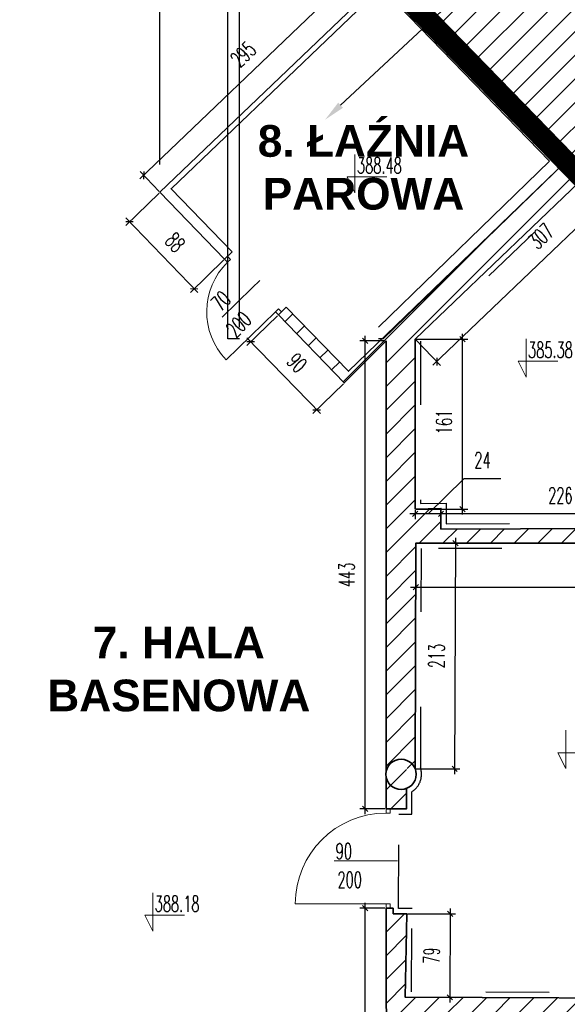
# Model space of a CAD drawing. Header units: millimetres. Extents: x 19887 to 192597, y -14203 to 39042.
# Tile 254 of 256: x 81219 to 81738, y -7827 to -6896. Entities that reach past the tile are written whole.
import ezdxf
from ezdxf import colors
from ezdxf.entities.mleader import LeaderData, LeaderLine
from ezdxf.math import Vec2, Vec3

# ---------------------------------------------------------------- set-up
doc = ezdxf.new("R2010")
doc.units = ezdxf.units.MM
doc.linetypes.add('ACAD_ISO03W100', pattern=[30, 12, -18])
doc.linetypes.add('DASHED2', pattern=[9.525, 6.35, -3.175])
doc.layers.get('Defpoints').update_dxf_attribs({"color": 4})
for name, color, linetype in [('A_DBA-RAMKI', 6, 'Continuous'), ('Sufit podwieszany', 252, 'Continuous'), ('Wymiarowanie', 3, 'Continuous'), ('Wypełnienie', 252, 'Continuous')]:
    doc.layers.add(name, color=color, linetype=linetype)
for name, color, linetype, lineweight in [('Basen_rzut_poziom_1_obrys', 252, 'Continuous', 35), ('Drzwi', 2, 'Continuous', 5), ('koty wysokościowe', 252, 'Continuous', 0), ('Schody', 252, 'Continuous', 5), ('Ściany', 7, 'Continuous', 25)]:
    doc.layers.add(name, color=color, linetype=linetype, lineweight=lineweight)
doc.styles.add('ARIAL', font='arial.ttf')
doc.styles.add('ROMANS', font='romans.shx', dxfattribs={"width": 0.6})
doc.styles.get("Standard").update_dxf_attribs({"font": 'arial.ttf'})
doc.dimstyles.new('000001FB70622F18', dxfattribs={"dimtxt": 20, "dimasz": 5, "dimexe": 5, "dimexo": 1, "dimgap": 20, "dimtad": 1, "dimtoh": 1, "dimdec": 0, "dimtxsty": 'Standard', "dimblk": 'OBLIQUE', "dimcen": 0, "dimdle": 5, "dimclrd": 252, "dimclre": 252, "dimclrt": 252, "dimadec": 0, "dimazin": 0, "dimtfac": 1, "dimtdec": 0, "dimtmove": 0, "dimatfit": 3, "dimldrblk": 'OBLIQUE', "dimfxl": 150, "dimfxlon": 1, "dimlwd": 25, "dimlwe": 25, "dimarcsym": 1})
pattern_1 = [(45, (3252.028, -2175.285), (-11.22532, 11.22532), [])]

# ---------------------------------------------------------------- blocks, each defined once
blk = doc.blocks.new('_Oblique')
at = {"color": 0, "linetype": 'ByBlock', "lineweight": -2}
blk.add_line((-0.5, -0.5), (0.5, 0.5), dxfattribs=at)
blk = doc.blocks.new('*D644')
at = {"layer": 'Defpoints', "color": 0}
for p in [(2866.84, -2122.31), (2647.37, -2173.22), (2866.84, -2298.76)]:
    blk.add_point(p, dxfattribs=at)
at = {"layer": 'Wymiarowanie', "color": 252, "linetype": 'Continuous', "lineweight": 25}
for p, q in [((2642.37, -2122.31), (2871.84, -2122.31)), ((2647.37, -2172.22), (2647.37, -2117.31)), ((2866.84, -2272.31), (2866.84, -2117.31))]:
    blk.add_line(p, q, dxfattribs=at)
at = {"layer": 'Wymiarowanie', "color": 252, "linetype": 'ByBlock', "lineweight": 25, "xscale": 5, "yscale": 5, "zscale": 5, "rotation": 180}
blk.add_blockref('_Oblique', (2647.37, -2122.31), dxfattribs=at)
at = {"layer": 'Wymiarowanie', "color": 252, "linetype": 'ByBlock', "lineweight": 25, "xscale": 5, "yscale": 5, "zscale": 5}
blk.add_blockref('_Oblique', (2866.84, -2122.31), dxfattribs=at)
at = {"layer": 'Wymiarowanie', "color": 252, "insert": (2757.11, -2104.81), "char_height": 15, "attachment_point": 5, "style": 'ROMANS'}
blk.add_mtext('219', dxfattribs=at)
blk = doc.blocks.new('*D610')
at = {"layer": 'Defpoints', "color": 0}
for p in [(3109.23, -2630.8), (3485.48, -2630.8), (3485.48, -2672.59)]:
    blk.add_point(p, dxfattribs=at)
at = {"layer": 'Wymiarowanie', "color": 252, "linetype": 'Continuous', "lineweight": 25}
for p, q in [((3109.23, -2631.8), (3109.23, -2677.59)), ((3485.48, -2631.8), (3485.48, -2677.59)), ((3104.23, -2672.59), (3490.48, -2672.59))]:
    blk.add_line(p, q, dxfattribs=at)
at = {"layer": 'Wymiarowanie', "color": 252, "linetype": 'ByBlock', "lineweight": 25, "xscale": 5, "yscale": 5, "zscale": 5, "rotation": 180}
blk.add_blockref('_Oblique', (3109.23, -2672.59), dxfattribs=at)
at = {"layer": 'Wymiarowanie', "color": 252, "linetype": 'ByBlock', "lineweight": 25, "xscale": 5, "yscale": 5, "zscale": 5}
blk.add_blockref('_Oblique', (3485.48, -2672.59), dxfattribs=at)
at = {"layer": 'Wymiarowanie', "color": 252, "insert": (3297.36, -2655.09), "char_height": 15, "attachment_point": 5, "style": 'ROMANS'}
blk.add_mtext('376', dxfattribs=at)
blk = doc.blocks.new('*D632')
at = {"layer": 'Defpoints', "color": 0}
for p in [(3132.98, -2603.19), (3132.98, -2617.54), (3359.14, -2616.77)]:
    blk.add_point(p, dxfattribs=at)
at = {"layer": 'Wymiarowanie', "color": 252, "linetype": 'Continuous', "lineweight": 25}
for p, q in [((3132.98, -2616.54), (3132.98, -2598.19)), ((3359.14, -2615.77), (3359.14, -2598.19)), ((3364.14, -2603.19), (3127.98, -2603.19))]:
    blk.add_line(p, q, dxfattribs=at)
at = {"layer": 'Wymiarowanie', "color": 252, "linetype": 'ByBlock', "lineweight": 25, "xscale": 5, "yscale": 5, "zscale": 5, "rotation": 180}
blk.add_blockref('_Oblique', (3132.98, -2603.19), dxfattribs=at)
at = {"layer": 'Wymiarowanie', "color": 252, "linetype": 'ByBlock', "lineweight": 25, "xscale": 5, "yscale": 5, "zscale": 5}
blk.add_blockref('_Oblique', (3359.14, -2603.19), dxfattribs=at)
at = {"layer": 'Wymiarowanie', "color": 252, "insert": (3246.06, -2585.69), "char_height": 15, "attachment_point": 5, "style": 'ROMANS'}
blk.add_mtext('226', dxfattribs=at)
blk = doc.blocks.new('*D646')
at = {"layer": 'Defpoints', "color": 0}
for p in [(3108.58, -2598.54), (3108.58, -2603.19), (3132.98, -2617.54)]:
    blk.add_point(p, dxfattribs=at)
at = {"layer": 'Wymiarowanie', "color": 252, "linetype": 'Continuous', "lineweight": 25}
for p, q in [((3154.75, -2569.83), (3120.78, -2603.19)), ((3189.75, -2569.83), (3154.75, -2569.83)), ((3108.58, -2599.54), (3108.58, -2608.19)), ((3132.98, -2616.54), (3132.98, -2598.19)), ((3137.98, -2603.19), (3103.58, -2603.19))]:
    blk.add_line(p, q, dxfattribs=at)
at = {"layer": 'Wymiarowanie', "color": 252, "linetype": 'ByBlock', "lineweight": 25, "xscale": 5, "yscale": 5, "zscale": 5, "rotation": 180}
blk.add_blockref('_Oblique', (3108.58, -2603.19), dxfattribs=at)
at = {"layer": 'Wymiarowanie', "color": 252, "linetype": 'ByBlock', "lineweight": 25, "xscale": 5, "yscale": 5, "zscale": 5}
blk.add_blockref('_Oblique', (3132.98, -2603.19), dxfattribs=at)
at = {"layer": 'Wymiarowanie', "color": 252, "insert": (3172.25, -2552.33), "char_height": 15, "attachment_point": 5, "style": 'ROMANS'}
blk.add_mtext('24', dxfattribs=at)
blk = doc.blocks.new('*D642')
at = {"layer": 'Defpoints', "color": 0}
for p in [(3108.58, -2437.65), (3153.41, -2437.65), (3108.58, -2598.54)]:
    blk.add_point(p, dxfattribs=at)
at = {"layer": 'Wymiarowanie', "color": 252, "linetype": 'Continuous', "lineweight": 25}
for p, q in [((3109.58, -2437.65), (3158.41, -2437.65)), ((3153.41, -2603.54), (3153.41, -2432.65)), ((3109.58, -2598.54), (3158.41, -2598.54))]:
    blk.add_line(p, q, dxfattribs=at)
at = {"layer": 'Wymiarowanie', "color": 252, "linetype": 'ByBlock', "lineweight": 25, "xscale": 5, "yscale": 5, "zscale": 5}
for p, rotation in [((3153.41, -2437.65), 90), ((3153.41, -2598.54), 270)]:
    blk.add_blockref('_Oblique', p, dxfattribs=dict(at, rotation=rotation))
at = {"layer": 'Wymiarowanie', "color": 252, "insert": (3135.91, -2516.11), "char_height": 15, "attachment_point": 5, "rotation": 90, "style": 'ROMANS'}
blk.add_mtext('161', dxfattribs=at)
blk = doc.blocks.new('*D658')
at = {"layer": 'Defpoints', "color": 0}
for p in [(3330.22, -2225.69), (3350.64, -2247.05), (3108.58, -2437.65)]:
    blk.add_point(p, dxfattribs=at)
at = {"layer": 'Wymiarowanie', "color": 252, "linetype": 'Continuous', "lineweight": 25}
for p, q in [((3330.91, -2226.42), (3354.09, -2250.66)), ((3125.39, -2462.46), (3354.25, -2243.59)), ((3109.27, -2438.38), (3132.46, -2462.62))]:
    blk.add_line(p, q, dxfattribs=at)
at = {"layer": 'Wymiarowanie', "color": 252, "linetype": 'ByBlock', "lineweight": 25, "xscale": 5, "yscale": 5, "zscale": 5}
for p, rotation in [((3350.64, -2247.05), 43.72184012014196), ((3129, -2459.01), 223.7218401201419)]:
    blk.add_blockref('_Oblique', p, dxfattribs=dict(at, rotation=rotation))
at = {"layer": 'Wymiarowanie', "color": 252, "insert": (3227.72, -2340.38), "char_height": 15, "attachment_point": 5, "rotation": 43.72184, "style": 'ROMANS'}
blk.add_mtext('307', dxfattribs=at)
blk = doc.blocks.new('*D665')
at = {"layer": 'Defpoints', "color": 0}
for p in [(3109.23, -2630.8), (3108.52, -2844.26), (3145.96, -2844.38)]:
    blk.add_point(p, dxfattribs=at)
at = {"layer": 'Wymiarowanie', "color": 252, "linetype": 'Continuous', "lineweight": 25}
for p, q in [((3146.69, -2625.93), (3145.94, -2849.38)), ((3110.23, -2630.81), (3151.67, -2630.94)), ((3109.52, -2844.26), (3150.96, -2844.4))]:
    blk.add_line(p, q, dxfattribs=at)
at = {"layer": 'Wymiarowanie', "color": 252, "linetype": 'ByBlock', "lineweight": 25, "xscale": 5, "yscale": 5, "zscale": 5}
for p, rotation in [((3146.67, -2630.93), 89.80982364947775), ((3145.96, -2844.38), 269.8098236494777)]:
    blk.add_blockref('_Oblique', p, dxfattribs=dict(at, rotation=rotation))
at = {"layer": 'Wymiarowanie', "color": 252, "insert": (3128.81, -2737.6), "char_height": 15, "attachment_point": 5, "rotation": 89.80982, "style": 'ROMANS'}
blk.add_mtext('213', dxfattribs=at)
blk = doc.blocks.new('*D667')
at = {"layer": 'Defpoints', "color": 0}
for p in [(3100.57, -2981.54), (3100.2, -3060.49), (3141.39, -3060.68)]:
    blk.add_point(p, dxfattribs=at)
at = {"layer": 'Wymiarowanie', "color": 252, "linetype": 'Continuous', "lineweight": 25}
for p, q in [((3101.57, -2981.54), (3146.76, -2981.75)), ((3141.78, -2976.73), (3141.37, -3065.68)), ((3101.2, -3060.49), (3146.39, -3060.7))]:
    blk.add_line(p, q, dxfattribs=at)
at = {"layer": 'Wymiarowanie', "color": 252, "linetype": 'ByBlock', "lineweight": 25, "xscale": 5, "yscale": 5, "zscale": 5}
for p, rotation in [((3141.76, -2981.73), 89.73466282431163), ((3141.39, -3060.68), 269.7346628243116)]:
    blk.add_blockref('_Oblique', p, dxfattribs=dict(at, rotation=rotation))
at = {"layer": 'Wymiarowanie', "color": 252, "insert": (3124.08, -3021.12), "char_height": 15, "attachment_point": 5, "rotation": 89.73466, "style": 'ROMANS'}
blk.add_mtext('79', dxfattribs=at)
blk = doc.blocks.new('*D671')
at = {"layer": 'Defpoints', "color": 0}
for p in [(3061.13, -2976.32), (3080.96, -2976.28), (3082.17, -3686.2)]:
    blk.add_point(p, dxfattribs=at)
at = {"layer": 'Wymiarowanie', "color": 252, "linetype": 'Continuous', "lineweight": 25}
for p, q in [((3062.34, -3691.24), (3061.12, -2971.32)), ((3079.96, -2976.28), (3056.13, -2976.32)), ((3081.17, -3686.21), (3057.33, -3686.25))]:
    blk.add_line(p, q, dxfattribs=at)
at = {"layer": 'Wymiarowanie', "color": 252, "linetype": 'ByBlock', "lineweight": 25, "xscale": 5, "yscale": 5, "zscale": 5}
for p, rotation in [((3061.13, -2976.32), 90.09745563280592), ((3062.33, -3686.24), 270.0974556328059)]:
    blk.add_blockref('_Oblique', p, dxfattribs=dict(at, rotation=rotation))
at = {"layer": 'Wymiarowanie', "color": 252, "insert": (3079.23, -3331.25), "char_height": 15, "attachment_point": 5, "rotation": 270.09746, "style": 'ROMANS'}
blk.add_mtext('710', dxfattribs=at)
blk = doc.blocks.new('*D660')
at = {"layer": 'Defpoints', "color": 0}
for p in [(3061.13, -2439.46), (3080.96, -2439.46), (3080.96, -2882.33)]:
    blk.add_point(p, dxfattribs=at)
at = {"layer": 'Wymiarowanie', "color": 252, "linetype": 'Continuous', "lineweight": 25}
for p, q in [((3079.96, -2439.46), (3056.13, -2439.46)), ((3061.13, -2887.33), (3061.13, -2434.46)), ((3079.96, -2882.33), (3056.13, -2882.33))]:
    blk.add_line(p, q, dxfattribs=at)
at = {"layer": 'Wymiarowanie', "color": 252, "linetype": 'ByBlock', "lineweight": 25, "xscale": 5, "yscale": 5, "zscale": 5}
for p, rotation in [((3061.13, -2439.46), 90), ((3061.13, -2882.33), 270)]:
    blk.add_blockref('_Oblique', p, dxfattribs=dict(at, rotation=rotation))
at = {"layer": 'Wymiarowanie', "color": 252, "insert": (3043.63, -2660.89), "char_height": 15, "attachment_point": 5, "rotation": 90, "style": 'ROMANS'}
blk.add_mtext('443', dxfattribs=at)
blk = doc.blocks.new('*D661')
at = {"layer": 'Defpoints', "color": 0}
for p in [(2978.85, -2414.89), (2952.78, -2440.23), (3041.35, -2479.21)]:
    blk.add_point(p, dxfattribs=at)
at = {"layer": 'Wymiarowanie', "color": 252, "linetype": 'Continuous', "lineweight": 25}
for p, q in [((2978.13, -2415.59), (2949.19, -2443.71)), ((3018.77, -2508.13), (2949.29, -2436.64)), ((3040.64, -2479.91), (3011.7, -2508.03))]:
    blk.add_line(p, q, dxfattribs=at)
at = {"layer": 'Wymiarowanie', "color": 252, "linetype": 'ByBlock', "lineweight": 25, "xscale": 5, "yscale": 5, "zscale": 5}
for p, rotation in [((2952.78, -2440.23), 134.1813808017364), ((3015.28, -2504.55), 314.1813808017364)]:
    blk.add_blockref('_Oblique', p, dxfattribs=dict(at, rotation=rotation))
at = {"layer": 'Wymiarowanie', "color": 252, "insert": (2996.58, -2460.19), "char_height": 15, "attachment_point": 5, "rotation": 314.18138, "style": 'ROMANS'}
blk.add_mtext('90', dxfattribs=at)
blk = doc.blocks.new('*D673')
at = {"layer": 'Defpoints', "color": 0}
for p in [(2866.84, -2298.76), (2838.04, -2326.61), (2928.11, -2362.12)]:
    blk.add_point(p, dxfattribs=at)
at = {"layer": 'Wymiarowanie', "color": 252, "linetype": 'Continuous', "lineweight": 25}
for p, q in [((2866.12, -2299.46), (2834.45, -2330.09)), ((2902.79, -2393.56), (2834.57, -2323.02)), ((2927.39, -2362.81), (2895.72, -2393.44))]:
    blk.add_line(p, q, dxfattribs=at)
at = {"layer": 'Wymiarowanie', "color": 252, "linetype": 'ByBlock', "lineweight": 25, "xscale": 5, "yscale": 5, "zscale": 5}
for p, rotation in [((2838.04, -2326.61), 134.0418661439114), ((2899.31, -2389.97), 314.0418661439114)]:
    blk.add_blockref('_Oblique', p, dxfattribs=dict(at, rotation=rotation))
at = {"layer": 'Wymiarowanie', "color": 252, "insert": (2881.26, -2346.12), "char_height": 15, "attachment_point": 5, "rotation": 314.04187, "style": 'ROMANS'}
blk.add_mtext('88', dxfattribs=at)
blk = doc.blocks.new('*D672')
at = {"layer": 'Defpoints', "color": 0}
for p in [(3064.38, -2078.9), (3079.77, -2094.98), (2866.84, -2298.76)]:
    blk.add_point(p, dxfattribs=at)
at = {"layer": 'Wymiarowanie', "color": 252, "linetype": 'Continuous', "lineweight": 25}
for p, q in [((2847.84, -2286.14), (3068, -2075.44)), ((3079.08, -2094.26), (3060.93, -2075.29)), ((2866.15, -2298.04), (2847.99, -2279.07))]:
    blk.add_line(p, q, dxfattribs=at)
at = {"layer": 'Wymiarowanie', "color": 252, "linetype": 'ByBlock', "lineweight": 25, "xscale": 5, "yscale": 5, "zscale": 5}
for p, rotation in [((3064.38, -2078.9), 43.74194515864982), ((2851.45, -2282.68), 223.7419451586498)]:
    blk.add_blockref('_Oblique', p, dxfattribs=dict(at, rotation=rotation))
at = {"layer": 'Wymiarowanie', "color": 252, "insert": (2945.82, -2168.15), "char_height": 15, "attachment_point": 5, "rotation": 43.74195, "style": 'ROMANS'}
blk.add_mtext('295', dxfattribs=at)
blk = doc.blocks.new('G$CF5E15B28')
at = {"layer": 'Wypełnienie'}
h = blk.add_hatch(dxfattribs=at)
h.set_pattern_fill('ANSI31', color=253, scale=5, angle=90)
h.set_pattern_definition(pattern_1)
h.paths.add_polyline_path([(3330.22, -2225.69), (3342.26, -2238.54), (3359.13, -2222.48), (3385.09, -2193.98), (3242.56, -2062.55), (3128.45, -1959.07), (3087.45, -1920.6), (3059.18, -1953.55), (3178.57, -2057.63), (3113.38, -2126.71), (3251.49, -2269.27), (3166.23, -2351.47), (3045.28, -2468.12), (2986.41, -2407.54), (2978.85, -2414.89), (3041.35, -2479.21), (3080.96, -2439.46), (3080.96, -2882.33), (3100.34, -2882.33), (3100.34, -2844.23), (3108.51, -2844.23), (3109.23, -2630.8), (3485.48, -2630.8), (3485.48, -2607.95), (3469.37, -2607.95), (3469.37, -2616.75), (3372.28, -2616.75), (3372.28, -2514.02), (3378.09, -2514.02), (3378.09, -2499.25), (3355.93, -2499.25), (3357.53, -2558.01), (3359.28, -2616.77), (3132.98, -2617.54), (3132.98, -2598), (3108.58, -2598.54), (3108.58, -2437.65)])
h = blk.add_hatch(dxfattribs=at)
h.set_pattern_fill('ANSI31', color=253, scale=5, angle=90)
h.set_pattern_definition(pattern_1)
h.paths.add_polyline_path([(3578.23, -4396.67), (3543.23, -4397.09), (3539.56, -4291.27), (3541.88, -4206.88), (3527.42, -4206.75), (3528.25, -4396.96), (3232.09, -4395.8), (3232.32, -4313.58), (3217.85, -4313.55), (3217.52, -4395.93), (3211.15, -4395.93), (3211.15, -4415.44), (3207.56, -4415.44), (3207.56, -4424.63), (3581.09, -4425.12), (3581.09, -4415.71), (3578.23, -4415.71)])
h.paths.add_polyline_path([(3755.74, -3308.78), (3486.81, -3309.09), (3488.31, -3076.48), (3530.12, -3077.03), (3529.84, -3061.07), (3404.67, -3062.06), (3406.92, -2818.27), (3390.85, -2818.27), (3390.51, -3061.83), (3098.96, -3060.48), (3100.57, -2981.54), (3087.74, -2981.54), (3087.74, -2976.28), (3080.96, -2976.28), (3082.84, -3546.23), (3092.74, -3546.23), (3092.73, -3546.27), (3099.02, -3546.27), (3099.03, -3494.67), (3138.22, -3494.67), (3138.22, -3483.22), (3134.86, -3483.22), (3134.86, -3480.28), (3095.73, -3481.41), (3099.77, -3076.57), (3465.46, -3072.29), (3470.12, -3478.5), (3234.09, -3479.83), (3234.09, -3492.44), (3512.85, -3494.02), (3512.85, -3484.53), (3509.73, -3484.53), (3509.73, -3479.01), (3487.47, -3479.08), (3486.81, -3320.9), (3728.23, -3320.9), (3728.23, -3480.27), (3598.83, -3479.64), (3598.83, -3484.04), (3595.43, -3484.04), (3595.43, -3494.33), (3728.23, -3494.33), (3726.05, -3795.82), (3195.5, -3795.34), (3195.94, -3813.22), (3192.81, -3813.07), (3192.81, -3822.54), (3219.72, -3822.54), (3218.25, -4206.75), (3527.42, -4206.75), (3541.88, -4206.88), (3752.62, -4206.88), (3752.62, -4067.55), (3724.23, -4067.55), (3724.23, -4192.53), (3232.83, -4191.41), (3234.22, -3808.84), (3686.94, -3809.36), (3686.94, -3833.52), (3726.31, -3832.15), (3726.31, -3936.3), (3696.68, -3936.3), (3696.68, -3960.88), (3724.51, -3960.88), (3724.51, -3966.93), (3753.7, -3966.93), (3755.09, -3709.46)])
at = {"layer": 'Basen_rzut_poziom_1_obrys', "color": 253, "elevation": 0}
for points in [[(3113.38, -2126.71), (3079.77, -2094.98), (2866.84, -2298.76), (2928.11, -2362.12)], [(2935.39, -2355.04), (2877.37, -2295.34), (3083.25, -2098.27)], [(3113.38, -2126.71), (3251.49, -2269.27), (3080.96, -2433.67)], [(3359.13, -2222.48), (3342.26, -2238.54), (3330.22, -2225.69), (3108.58, -2437.65), (3108.58, -2598.54), (3132.98, -2598), (3132.98, -2617.54), (3359.14, -2616.77), (3355.93, -2499.25), (3378.09, -2499.25), (3378.09, -2514.02), (3372.28, -2514.02), (3372.28, -2616.75), (3469.37, -2616.75), (3469.37, -2607.95), (3485.48, -2607.95), (3485.48, -2630.8), (3109.23, -2630.8), (3108.52, -2844.26)], [(2928.11, -2362.12), (2935.39, -2355.04)], [(2928.11, -2362.12), (2930.98, -2359.33)], [(2979, -2414.74), (2986.41, -2407.54)], [(3080.96, -2433.67), (3045.28, -2468.12), (2986.41, -2407.54)], [(2979, -2414.74), (3041.35, -2479.21), (3080.96, -2439.46)], [(3080.96, -2847.54), (3080.96, -2439.46)], [(3488.31, -3076.48), (3530.12, -3077.03), (3529.84, -3061.07), (3404.67, -3062.06), (3406.92, -2818.27), (3390.85, -2818.27), (3390.51, -3061.83), (3098.96, -3060.48), (3100.57, -2981.54), (3087.74, -2981.54), (3087.74, -2976.28)], [(3080.96, -2882.33), (3080.96, -2851.69)], [(3080.96, -2882.33), (3080.96, -2882.33), (3080.96, -2882.33), (3100.32, -2882.33), (3100.32, -2863.03)], [(3080.96, -2976.28), (3087.74, -2976.28)], [(3080.96, -2976.28), (3081.93, -3546.2)]]:
    blk.add_lwpolyline(points, dxfattribs=at)
at = {"layer": 'Basen_rzut_poziom_1_obrys', "color": 253}
blk.add_circle((3095.18, -2849.61, 0), 14.37, dxfattribs=at)
blk.add_circle((3095.18, -2849.61, 0), 14.37, dxfattribs=at)
at = {"layer": 'Drzwi', "color": 253, "elevation": 0}
for points in [[(2928.11, -2362.12), (2930.98, -2359.33), (2933.77, -2362.2), (2930.9, -2364.98)], [(2976.34, -2411.75), (2979.21, -2408.96), (2982, -2411.83), (2979.13, -2414.62)], [(3080.96, -2882.33), (3084.96, -2882.33), (3084.96, -2886.33), (3080.96, -2886.33)], [(3080.96, -2972.28), (3084.96, -2972.28), (3084.96, -2976.28), (3080.96, -2976.28)]]:
    blk.add_lwpolyline(points, close=True, dxfattribs=at)
for points in [[(2954.32, -2389.08), (2961.49, -2382.11)], [(2954.32, -2389.08), (2925.63, -2416.96)], [(2929.58, -2457.19), (2976.34, -2411.75)], [(3071.94, -2931.35), (3031.94, -2931.35)], [(3071.94, -2931.35), (3091.94, -2931.35)], [(3080.96, -2972.28), (2995, -2972.28)]]:
    blk.add_lwpolyline(points, dxfattribs=at)
at = {"layer": 'Drzwi', "color": 253}
for centre, radius, start, end in [((2976.34, -2411.75, 0), 65.21, 134.18138, 224.18138), ((3080.96, -2972.28, 0), 85.96, 90, 180)]:
    blk.add_arc(centre, radius, start, end, dxfattribs=at)
at = {"layer": 'koty wysokościowe', "color": 253, "elevation": 0}
for points in [[(3051.55, -2262.91), (3051.55, -2299.15)], [(3044.05, -2284.15), (3051.55, -2284.15)], [(3051.55, -2299.15), (3044.05, -2284.15)], [(3051.55, -2284.15), (3081.55, -2284.15)], [(3213.5, -2437.46), (3213.5, -2473.7)], [(3206, -2458.7), (3213.5, -2458.7)], [(3213.5, -2473.7), (3206, -2458.7)], [(3213.5, -2458.7), (3243.5, -2458.7)], [(3251.24, -2807.95), (3251.24, -2844.18)], [(3243.74, -2829.18), (3251.24, -2829.18)], [(3251.24, -2844.18), (3243.74, -2829.18)], [(3251.24, -2829.18), (3281.24, -2829.18)], [(2860.03, -2961.69), (2860.03, -2997.93)], [(2852.53, -2982.93), (2860.03, -2982.93)], [(2860.03, -2997.93), (2852.53, -2982.93)], [(2860.03, -2982.93), (2890.03, -2982.93)]]:
    blk.add_lwpolyline(points, dxfattribs=at)
at = {"layer": 'Sufit podwieszany', "color": 253, "linetype": 'ACAD_ISO03W100', "ltscale": 5, "elevation": 0}
for points in [[(3359.23, -2229.3), (3342.06, -2245.63), (3330.02, -2232.8), (3113.58, -2439.79), (3113.58, -2593.43), (3137.98, -2592.89), (3137.98, -2612.52), (3354, -2611.79), (3350.79, -2494.25), (3383.09, -2494.25), (3383.09, -2519.02), (3377.28, -2519.02), (3377.28, -2611.75), (3464.37, -2611.75), (3464.37, -2602.95), (3490.48, -2602.95), (3490.48, -2635.8), (3114.21, -2635.8), (3113.52, -2843.37)], [(3493.28, -3081.48), (3535.21, -3082.1), (3534.75, -3056.03), (3409.72, -3057.02), (3411.96, -2813.27), (3385.86, -2813.27), (3385.52, -3056.81), (3104.95, -3055.51), (3105.61, -2976.54), (3092.74, -2976.54), (3092.74, -2976.28)], [(3093.14, -2887.33), (3105.32, -2887.33), (3105.32, -2866.12)], [(3092.74, -2976.28), (3093.14, -2887.33), (3093.14, -2887.33), (3093.14, -2887.33)]]:
    blk.add_lwpolyline(points, dxfattribs=at)
at = {"layer": 'Sufit podwieszany', "color": 253, "linetype": 'ACAD_ISO03W100', "ltscale": 5}
blk.add_arc((3095.18, -2849.61, 0), 19.37, 301.57198, 18.77878, dxfattribs=at)
at = {"layer": 'Drzwi', "color": 253, "char_height": 15, "width": 190.2964, "attachment_point": 1, "rotation": 46.02447, "style": 'ROMANS'}
for s, insert in [('70', (2913.87, -2401.98, 0)), ('200', (2928.01, -2426.9, 0))]:
    blk.add_mtext(s, dxfattribs=dict(at, insert=insert))
at = {"layer": 'Drzwi', "color": 253, "char_height": 15, "width": 190.2964, "attachment_point": 1, "style": 'ROMANS'}
for s, insert in [('90', (3033.29, -2914.88, 0)), ('200', (3034.95, -2941.92, 0))]:
    blk.add_mtext(s, dxfattribs=dict(at, insert=insert))
at = {"layer": 'koty wysokościowe', "color": 253, "char_height": 15, "width": 21553.2844, "attachment_point": 1, "style": 'ROMANS'}
for s, insert in [('388.48', (3053.45, -2265.82, 0)), ('385.38', (3215.39, -2440.37, 0)), ('388.18', (2861.92, -2964.6, 0))]:
    blk.add_mtext(s, dxfattribs=dict(at, insert=insert))
at = {"layer": 'Wymiarowanie', "color": 253}
for p1, p2, distance, picture, middle in [((2866.84, -2298.76, 0), (3079.77, -2094.98, 0), 22.26, '*D672', (2945.82, -2168.15, 0)), ((3108.58, -2437.65, 0), (3330.22, -2225.69, 0), -29.55, '*D658', (3227.72, -2340.38, 0)), ((2928.11, -2362.12, 0), (2866.84, -2298.76, 0), 40.06, '*D673', (2881.26, -2346.12, 0)), ((3041.35, -2479.21, 0), (2978.85, -2414.89, 0), 36.35, '*D661', (2996.58, -2460.19, 0)), ((3080.96, -2882.33, 0), (3080.96, -2439.46, 0), 19.83, '*D660', (3043.63, -2660.89, 0)), ((3109.23, -2630.8, 0), (3108.52, -2844.26, 0), 37.44, '*D665', (3128.81, -2737.6, 0)), ((3082.17, -3686.2, 0), (3080.96, -2976.28, 0), 19.83, '*D671', (3079.23, -3331.25, 0)), ((3100.57, -2981.54, 0), (3100.2, -3060.49, 0), 41.19, '*D667', (3124.08, -3021.12, 0))]:
    dim = blk.add_aligned_dim(p1=p1, p2=p2, distance=distance, dimstyle='000001FB70622F18', override={"dimtxt": 15, "dimgap": 10, "dimtxsty": 'ROMANS'}, dxfattribs=at)
    dim.commit()
    dim.dimension.update_dxf_attribs({"geometry": picture, "text_midpoint": middle})
for base, p1, p2, override, picture, middle in [((2866.84, -2122.31, 0), (2647.37, -2173.22, 0), (2866.84, -2298.76, 0), {"dimtxt": 15, "dimgap": 10, "dimtxsty": 'ROMANS', "dimtmove": 1}, '*D644', (2757.11, -2104.81, 0)), ((3132.98, -2603.19, 0), (3359.14, -2616.77, 0), (3132.98, -2617.54, 0), {"dimtxt": 15, "dimgap": 10, "dimtxsty": 'ROMANS', "dimtmove": 1}, '*D632', (3246.06, -2585.69, 0)), ((3485.48, -2672.59, 0), (3109.23, -2630.8, 0), (3485.48, -2630.8, 0), {"dimtxt": 15, "dimgap": 10, "dimtxsty": 'ROMANS'}, '*D610', (3297.36, -2655.09, 0))]:
    dim = blk.add_linear_dim(base=base, p1=p1, p2=p2, angle=0, dimstyle='000001FB70622F18', override=override, dxfattribs=at)
    dim.commit()
    dim.dimension.update_dxf_attribs({"geometry": picture, "text_midpoint": middle})
for base, p1, p2, angle, override, picture, middle in [((3153.41, -2437.65, 0), (3108.58, -2598.54, 0), (3108.58, -2437.65, 0), 90, {"dimtxt": 15, "dimgap": 10, "dimtxsty": 'ROMANS'}, '*D642', (3153.41, -2516.11, 0)), ((3108.58, -2603.19, 0), (3132.98, -2617.54, 0), (3108.58, -2598.54, 0), 0, {"dimtxt": 15, "dimgap": 10, "dimtxsty": 'ROMANS', "dimtmove": 1}, '*D646', (3164.75, -2569.83, 0))]:
    dim = blk.add_linear_dim(base=base, p1=p1, p2=p2, angle=angle, dimstyle='000001FB70622F18', override=override, dxfattribs=at)
    dim.commit()
    dim.dimension.update_dxf_attribs({"geometry": picture, "text_midpoint": middle, "dimtype": 160})
at = {"layer": 'Schody', "color": 253}
ml = blk.add_multileader_mtext('Standard', dxfattribs=at)
ml.set_content('', color=253)
ml.set_leader_properties()
ml.build(insert=Vec2(0, 0))
ml.multileader.update_dxf_attribs({"text_top_attachment_type": 0, "text_bottom_attachment_type": 0, "dogleg_length": 0.8, "arrow_head_size": 20})
ctx = ml.context
ctx.base_point, ctx.char_height, ctx.arrow_head_size, ctx.landing_gap_size, ctx.plane_origin, ctx.plane_x_axis, ctx.plane_y_axis = Vec3(3435.54, -2013.4, 0), 0.4, 20, 0.2, Vec3(4012.18, -2391.74, 0), Vec3(1, 0, 0), Vec3(0, 1, 0)
ctx.attachment_type = 2
notes = []
notes.append((ctx, [(1, (1, 1, 0), (3255.33, -2013.4, 0), (1, 0, 0), 180.21, [(0, [(3023.26, -2230.01, 0)], 256, [])])]))
ctx.mtext.insert, ctx.mtext.text_direction, ctx.mtext.flow_direction = Vec3(3435.74, -2013.4, 0), Vec3(1, 0, 0), 5
for ctx, leaders in notes:
    for number, flags, end, landing, length, lines in leaders:
        leader = LeaderData()
        leader.index, (leader.has_last_leader_line, leader.has_dogleg_vector, leader.attachment_direction) = number, flags
        leader.last_leader_point, leader.dogleg_vector, leader.dogleg_length = Vec3(end), Vec3(landing), length
        for number, points, colour, breaks in lines:
            line = LeaderLine()
            line.index, line.vertices, line.color, line.breaks = number, Vec3.list(points), colors.encode_raw_color(colour), breaks
            leader.lines.append(line)
        ctx.leaders.append(leader)

msp = doc.modelspace()

# ---------------------------------------------------------------- linework, layer by layer
at = {"layer": 'A_DBA-RAMKI', "color": 210, "linetype": 'DASHED2', "ltscale": 10, "elevation": 0}
msp.add_lwpolyline([(81662.97, -6818.22, 20, 20, 0), (81597.78, -6887.3, 20, 20, 0), (81747.29, -7040.8, 20, 20, 0), (81807.29, -6976.5, 20, 20, 0), (81807.67, -6980.31, 20, 20, 0), (81842.85, -6941.56, 20, 20, 0), (82255.16, -7291.62, 20, 20, 0), (82255.16, -7837.37, 20, 20, 0), (82907.37, -7837.37, 20, 20, 0)], format="xyseb", dxfattribs=at)
at = {"layer": 'Ściany', "elevation": 0}
for points in [[(81427.44, -7197.54), (81416.44, -7197.54), (81416.44, -6797.54)], [(81416.44, -6797.54), (81511.54, -6797.54), (81736.44, -7029.72), (81563.41, -7197.54), (81558.95, -7197.54)], [(81416.44, -6797.54), (81511.54, -6797.54), (81736.44, -7029.72), (81563.41, -7197.54), (81558.95, -7197.54)], [(81427.44, -7186.54), (81427.44, -6808.54), (81506.88, -6808.54), (81720.89, -7029.48), (81558.95, -7186.54), (81558.95, -7186.54)]]:
    msp.add_lwpolyline(points, dxfattribs=at)

# ---------------------------------------------------------------- block references
msp.add_blockref('G$CF5E15B28', (78485.18, -4760.22, 0))

# ---------------------------------------------------------------- texts
at = {"layer": 'A_DBA-RAMKI', "color": 3, "ltscale": 60, "char_height": 30, "width": 1073.3277, "attachment_point": 5, "style": 'ARIAL'}
for s, insert in [('{\\fArial|b1|i0|c238|p34;8. ŁAŹNIA\\PPAROWA}', (81544.75, -7035.56)), ('{\\fArial|b1|i0|c238|p34;7. HALA\\PBASENOWA}', (81369.89, -7510.38))]:
    msp.add_mtext(s, dxfattribs=dict(at, insert=insert))

doc.saveas('drawing.dxf')
